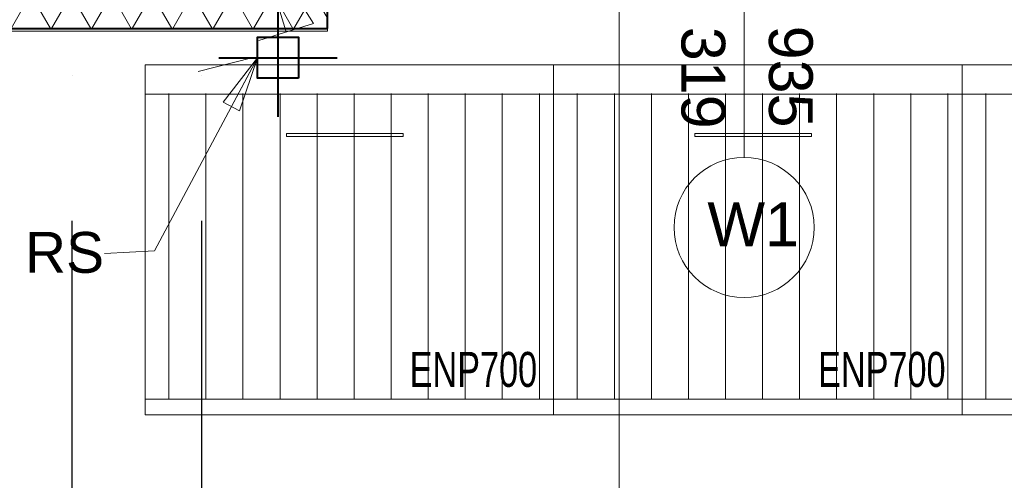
# Model space of a CAD drawing. Header units: millimetres. Extents: x 2016045 to 2079203, y -1576958 to -1542749.
# Tile 12 of 109: x 2031224 to 2032911, y -1568101 to -1567311. Entities that reach past the tile are written whole.
import ezdxf

# ---------------------------------------------------------------- set-up
doc = ezdxf.new("R2010")
doc.units = ezdxf.units.MM
doc.header["$MEASUREMENT"] = 0
for name, pattern in [('ACAD_ISO10W100', [8100, 5400, -1350, 0, -1350]), ('Dashed', [5644.44, 2822.22, -2822.22]), ('OSIE', [1000, 500, -250, 0, -250])]:
    doc.linetypes.add(name, pattern=pattern)
for name, color, linetype, lineweight in [('a___cienka___0.15_Nr_pióra__241', 7, 'Continuous', 25), ('a___cienka___0.15_Nr_pióra__5', 7, 'Continuous', 40), ('Budowlane - Opisy_Nr_pióra__1', 7, 'Continuous', 0), ('Budowlane - Opisy_Nr_pióra__7', 7, 'Continuous', 13), ('Wymiarowanie_Nr_pióra__1', 7, 'Continuous', 0), ('znaczniki drzwi_Nr_pióra__1', 7, 'Continuous', 0), ('znaczniki drzwi_Nr_pióra__7', 7, 'Continuous', 13), ('Ściany zewnętrzne_Nr_pióra__1', 7, 'Continuous', 0), ('Ściany zewnętrzne_Nr_pióra__5', 7, 'Continuous', 40)]:
    doc.layers.add(name, color=color, linetype=linetype, lineweight=lineweight)
for name, color, linetype, lineweight, true_color in [('MEBLE PKN_Nr_pióra__11', 7, 'Continuous', 5, 0x6d6d6d), ('MEBLE PKN_Nr_pióra__12', 7, 'Continuous', 5, 0x9f9f9f), ('OSIE_Nr_pióra__2', 7, 'Continuous', 25, 0x0322fc), ('Wymiarowanie_Nr_pióra__3', 7, 'Continuous', 35, 0x008200)]:
    doc.layers.add(name, color=color, linetype=linetype, lineweight=lineweight, true_color=true_color)
doc.layers.add('Wymiarowanie', color=7, linetype='Continuous')
doc.layers.add('Ściany zewnętrzne', color=7, linetype='Continuous')
doc.styles.add('GENERATED_STYLE_1', font='arial.ttf')
doc.dimstyles.new('GENERATED_STYLE__1', dxfattribs={"dimtxt": 125, "dimasz": 114, "dimexe": 0.18, "dimexo": 0, "dimgap": 0.09, "dimtad": 1, "dimtih": 1, "dimtoh": 1, "dimdec": 0, "dimlfac": 0.1, "dimzin": 0, "dimdsep": 46, "dimtxsty": 'GENERATED_STYLE_1', "dimblk": 'ARROWHEAD_2', "dimblk1": 'ARROWHEAD_2', "dimblk2": 'ARROWHEAD_2', "dimcen": 0.09, "dimclrd": 7, "dimclre": 7, "dimclrt": 7, "dimadec": 4, "dimazin": 0, "dimtfac": 1, "dimtdec": 4, "dimtmove": 0, "dimatfit": 3, "dimfxl": 0, "dimtolj": 1, "dimtzin": 0, "dimarcsym": 0})
doc.dimstyles.new('GENERATED_STYLE__2', dxfattribs={"dimtxt": 125, "dimasz": 114, "dimexe": 0.18, "dimexo": 0, "dimgap": 0.09, "dimtad": 1, "dimdec": 0, "dimlfac": 0.1, "dimzin": 0, "dimdsep": 46, "dimtxsty": 'GENERATED_STYLE_1', "dimblk": 'ARROWHEAD_2', "dimblk1": 'ARROWHEAD_2', "dimblk2": 'ARROWHEAD_2', "dimcen": 0.09, "dimclrd": 7, "dimclre": 7, "dimclrt": 7, "dimadec": 4, "dimazin": 0, "dimtfac": 1, "dimtdec": 4, "dimtmove": 2, "dimatfit": 3, "dimfxl": 0, "dimtolj": 1, "dimtzin": 0, "dimarcsym": 0})

# ---------------------------------------------------------------- blocks, each defined once
blk = doc.blocks.new('Ściana_32', base_point=(2030926.7, -1567210.9))
at = {"layer": 'Ściany zewnętrzne', "linetype": 'Continuous', "lineweight": 0, "true_color": 0x000000}
h = blk.add_hatch(dxfattribs=at)
h.set_pattern_fill('izolacja_miękka', color=18, style=0, pattern_type=2)
h.set_pattern_definition([(60, (1682719.62, -1237567.41), (-51.961524, 30), []), (120, (1682719.62, -1237567.41), (51.961524, 30), [])])
h.paths.add_polyline_path([(2030926.7, -1567325.9), (2031751.4, -1567325.9), (2031751.4, -1567215.9), (2030926.7, -1567215.9)])
at = {"layer": 'Ściany zewnętrzne_Nr_pióra__1', "linetype": 'Continuous'}
blk.add_line((2031751.4, -1567215.9), (2030926.7, -1567215.9), dxfattribs=at)
at = {"layer": 'Ściany zewnętrzne_Nr_pióra__1', "linetype": 'Continuous', "flags": 128}
for points in [[(2031389.9, -1567210.9), (2030926.7, -1567210.9)], [(2030926.7, -1567215.9), (2030926.7, -1567210.9)], [(2031464.9, -1567210.9), (2031394.9, -1567210.9)], [(2031751.4, -1567210.9), (2031469.9, -1567210.9)], [(2031751.4, -1567215.9), (2031751.4, -1567210.9)], [(2030926.7, -1567330.9), (2030926.7, -1567325.9)], [(2030926.7, -1567330.9), (2031751.4, -1567330.9)], [(2031751.4, -1567330.9), (2031751.4, -1567325.9)]]:
    blk.add_lwpolyline(points, dxfattribs=at)
at = {"layer": 'Ściany zewnętrzne_Nr_pióra__5', "linetype": 'Continuous'}
blk.add_line((2030926.7, -1567325.9), (2031751.4, -1567325.9), dxfattribs=at)
at = {"layer": 'Ściany zewnętrzne_Nr_pióra__5', "linetype": 'Continuous', "flags": 128}
for points in [[(2030926.7, -1567325.9), (2030926.7, -1567215.9)], [(2031751.4, -1567325.9), (2031751.4, -1567215.9)]]:
    blk.add_lwpolyline(points, dxfattribs=at)
blk = doc.blocks.new('*D150', base_point=(1682719.6, -1237567.4))
at = {"layer": 'Wymiarowanie_Nr_pióra__1', "linetype": 'Continuous'}
for p, q in [((2030926.7, -1572444), (2030926.7, -1572219)), ((2031751.4, -1572444), (2031751.4, -1572219)), ((2030926.7, -1572331.5), (2031751.4, -1572331.5))]:
    blk.add_line(p, q, dxfattribs=at)
at = {"layer": 'Wymiarowanie_Nr_pióra__3', "linetype": 'Continuous'}
for p, q in [((2030970, -1572256.5), (2030883.4, -1572406.5)), ((2031794.7, -1572256.5), (2031708.1, -1572406.5))]:
    blk.add_line(p, q, dxfattribs=at)
at = {"layer": 'Wymiarowanie_Nr_pióra__1', "insert": (2031212.9, -1572308.5), "char_height": 125, "attachment_point": 7, "style": 'GENERATED_STYLE_1'}
blk.add_mtext('\\A1;{\\fArial|b0|i0|c238|p38;82\\fArial|b0|i0|c238|p38;\\A1{\\H.66x;\\S5^  ;}}', dxfattribs=at)
blk = doc.blocks.new('ARROWHEAD_2')
at = {"color": 0, "linetype": 'Continuous', "lineweight": 0}
for p, q in [((-0.378, -0.655), (0.378, 0.655)), ((0, 0), (-1, 0))]:
    blk.add_line(p, q, dxfattribs=at)
blk = doc.blocks.new('*D151', base_point=(1682719.6, -1237567.4))
at = {"layer": 'Wymiarowanie_Nr_pióra__1', "linetype": 'Continuous'}
for p, q in [((2031751.4, -1572444), (2031751.4, -1572219)), ((2041101, -1572444), (2041101, -1572219)), ((2031751.4, -1572331.5), (2041101, -1572331.5))]:
    blk.add_line(p, q, dxfattribs=at)
at = {"layer": 'Wymiarowanie_Nr_pióra__3', "linetype": 'Continuous'}
for p, q in [((2031794.7, -1572256.5), (2031708.1, -1572406.5)), ((2041144.3, -1572256.5), (2041057.7, -1572406.5))]:
    blk.add_line(p, q, dxfattribs=at)
at = {"layer": 'Wymiarowanie_Nr_pióra__1', "insert": (2036283.9, -1572306.5), "char_height": 125, "attachment_point": 7, "style": 'GENERATED_STYLE_1'}
blk.add_mtext('\\A1;{\\fArial|b0|i0|c238|p38;935}', dxfattribs=at)
blk = doc.blocks.new('*D153', base_point=(1682719.6, -1237567.4))
at = {"layer": 'Wymiarowanie_Nr_pióra__1', "linetype": 'Continuous'}
for p, q in [((2023749.9, -1572694), (2023749.9, -1572469)), ((2041502.9, -1572694), (2041502.9, -1572469)), ((2023676.5, -1572581.5), (2023749.9, -1572581.5)), ((2023749.9, -1572581.5), (2041502.9, -1572581.5)), ((2041502.9, -1572581.5), (2041576.2, -1572581.5))]:
    blk.add_line(p, q, dxfattribs=at)
at = {"layer": 'Wymiarowanie_Nr_pióra__3', "linetype": 'Continuous'}
for p, q in [((2023793.2, -1572506.5), (2023706.6, -1572656.5)), ((2041459.6, -1572656.5), (2041546.2, -1572506.5))]:
    blk.add_line(p, q, dxfattribs=at)
at = {"layer": 'Wymiarowanie_Nr_pióra__1', "insert": (2032436.7, -1572556.5), "char_height": 125, "attachment_point": 7, "style": 'GENERATED_STYLE_1'}
blk.add_mtext('\\A1;{\\fArial|b0|i0|c238|p38;1776}', dxfattribs=at)
blk = doc.blocks.new('*D179', base_point=(1682719.6, -1237567.4))
at = {"layer": 'Wymiarowanie_Nr_pióra__1', "linetype": 'Continuous'}
for p, q in [((2021416.4, -1552270.9), (2021416.4, -1552197.6)), ((2021528.9, -1552270.9), (2021303.9, -1552270.9)), ((2021416.4, -1567330.9), (2021416.4, -1552270.9)), ((2021528.9, -1567330.9), (2021303.9, -1567330.9)), ((2021416.4, -1567404.3), (2021416.4, -1567330.9))]:
    blk.add_line(p, q, dxfattribs=at)
at = {"layer": 'Wymiarowanie_Nr_pióra__3', "linetype": 'Continuous'}
for p, q in [((2021491.4, -1552314.2), (2021341.4, -1552227.6)), ((2021341.4, -1567287.6), (2021491.4, -1567374.2))]:
    blk.add_line(p, q, dxfattribs=at)
at = {"layer": 'Wymiarowanie_Nr_pióra__1', "insert": (2021391.4, -1560447), "char_height": 125, "attachment_point": 7, "rotation": 90, "style": 'GENERATED_STYLE_1'}
blk.add_mtext('\\A1;{\\fArial|b0|i0|c238|p38;1\xa0506}', dxfattribs=at)

msp = doc.modelspace()

# ---------------------------------------------------------------- hatches: boundary and pattern name
at = {"layer": 'MEBLE PKN_Nr_pióra__12', "linetype": 'Continuous'}
h = msp.add_hatch(dxfattribs=at)
h.set_pattern_fill('ANSI31', color=256, style=0, pattern_type=2)
h.set_pattern_definition([(270, (1765668.61, -1671431.09), (63.5, 0), [])])
h.paths.add_polyline_path([(2032139, -1567960.8), (2032139, -1567437.8), (2031439, -1567437.8), (2031439, -1567960.8)])
h = msp.add_hatch(dxfattribs=at)
h.set_pattern_fill('ANSI31', color=256, style=0, pattern_type=2)
h.set_pattern_definition([(270, (1766368.61, -1671431.09), (63.5, 0), [])])
h.paths.add_polyline_path([(2032839, -1567960.8), (2032839, -1567437.8), (2032139, -1567437.8), (2032139, -1567960.8)])
h = msp.add_hatch(dxfattribs=at)
h.set_pattern_fill('ANSI31', color=256, style=0, pattern_type=2)
h.set_pattern_definition([(270, (1767068.61, -1671431.09), (63.5, 0), [])])
h.paths.add_polyline_path([(2033539, -1567960.8), (2033539, -1567437.8), (2032839, -1567437.8), (2032839, -1567960.8)])

# ---------------------------------------------------------------- linework, layer by layer
at = {"layer": 'a___cienka___0.15_Nr_pióra__241', "linetype": 'Dashed', "flags": 128}
for points in [[(2041221, -1567310.9), (2041221, -1568140.9), (2031631.7, -1568140.9), (2031631.7, -1567310.9)], [(2041151, -1567310.9), (2041151, -1568070.9), (2031701.7, -1568070.9), (2031701.7, -1567310.9)]]:
    msp.add_lwpolyline(points, dxfattribs=at)
at = {"layer": 'a___cienka___0.15_Nr_pióra__5', "linetype": 'ACAD_ISO10W100'}
for p, q in [((2031666.7, -1567274.6), (2031666.7, -1567477.7)), ((2031565.1, -1567376.1), (2031768.3, -1567376.1))]:
    msp.add_line(p, q, dxfattribs=at)
at = {"layer": 'a___cienka___0.15_Nr_pióra__5', "linetype": 'Continuous', "flags": 128}
msp.add_lwpolyline([(2031701.7, -1567411.1), (2031631.7, -1567411.1), (2031631.7, -1567341.1), (2031701.7, -1567341.1)], close=True, dxfattribs=at)
at = {"layer": 'Budowlane - Opisy_Nr_pióra__1', "linetype": 'Continuous'}
for p, q in [((2031727.5, -1567317.5), (2031626.7, -1567157.8)), ((2031626.7, -1567157.8), (2031680.8, -1567332)), ((2031634.1, -1567346.5), (2031727.5, -1567317.5)), ((2031621.7, -1567376.1), (2031529.7, -1567399.7)), ((2031631.7, -1567376.1), (2031573, -1567452.5)), ((2031631.7, -1567376.1), (2031587, -1567460)), ((2031601, -1567467.4), (2031631.7, -1567376.1)), ((2031601, -1567467.4), (2031573, -1567452.5))]:
    msp.add_line(p, q, dxfattribs=at)
at = {"layer": 'Budowlane - Opisy_Nr_pióra__7', "linetype": 'Continuous', "flags": 128}
msp.add_lwpolyline([(2031631.7, -1567376.1), (2031455, -1567707.6), (2031369.6, -1567712.2)], dxfattribs=at)
at = {"layer": 'MEBLE PKN_Nr_pióra__12', "linetype": 'Continuous'}
for p, q in [((2032251.4, -1568340.9), (2032251.4, -1567290.9)), ((2031439, -1567388.5), (2033869, -1567388.5)), ((2031439, -1567388.5), (2031439, -1567988.5)), ((2032139, -1567988.5), (2032139, -1567388.5)), ((2032839, -1567388.5), (2032839, -1567988.5)), ((2031439, -1567438.5), (2033539, -1567438.5)), ((2031881, -1567506.2), (2031681, -1567506.2)), ((2031681, -1567506.2), (2031681, -1567511.2)), ((2031881, -1567511.2), (2031881, -1567506.2)), ((2032581, -1567506.2), (2032381, -1567506.2)), ((2032381, -1567506.2), (2032381, -1567511.2)), ((2032581, -1567511.2), (2032581, -1567506.2)), ((2031681, -1567511.2), (2031881, -1567511.2)), ((2032381, -1567511.2), (2032581, -1567511.2)), ((2031439, -1567961.5), (2033539, -1567961.5)), ((2033869, -1567988.5), (2031439, -1567988.5))]:
    msp.add_line(p, q, dxfattribs=at)
at = {"layer": 'OSIE_Nr_pióra__2', "linetype": 'OSIE'}
for p, q in [((2031313.9, -1573156.5), (2031313.9, -1549393.1)), ((2031536.4, -1573156.5), (2031536.4, -1549393.1))]:
    msp.add_line(p, q, dxfattribs=at)
at = {"layer": 'znaczniki drzwi_Nr_pióra__1', "linetype": 'Continuous'}
msp.add_line((2032465.5, -1567024.2), (2032465.5, -1567547.2), dxfattribs=at)
for start, end in [(0, 180), (180, 0)]:
    msp.add_arc((2032465.5, -1567667.3), 120.1, start, end, dxfattribs=at)

# ---------------------------------------------------------------- block references
at = {"layer": 'Ściany zewnętrzne'}
msp.add_blockref('Ściana_32', (2030926.7, -1567210.9), dxfattribs=at)

# ---------------------------------------------------------------- texts
at = {"layer": 'Budowlane - Opisy_Nr_pióra__7', "linetype": 'Continuous', "insert": (2031368.7, -1567746), "char_height": 70, "attachment_point": 9, "style": 'GENERATED_STYLE_1'}
msp.add_mtext('\\A1;{\\fArial|b0|i0|c238|p38;RS }', dxfattribs=at)
at = {"layer": 'MEBLE PKN_Nr_pióra__11', "linetype": 'Continuous', "char_height": 60, "attachment_point": 7, "style": 'GENERATED_STYLE_1'}
for insert in [(2031892.3, -1567941.6), (2032592.3, -1567941.6)]:
    msp.add_mtext('\\A1;{\\W0.700000x;\\fArial|b0|i0|c238|p38;ENP700}', dxfattribs=dict(at, insert=insert))
at = {"layer": 'znaczniki drzwi_Nr_pióra__7', "linetype": 'Continuous', "char_height": 75, "attachment_point": 9, "rotation": 270, "style": 'GENERATED_STYLE_1'}
for s, insert in [('\\A1;{\\fArial|b0|i0|c238|p38;319}', (2032357.1, -1567497.9)), ('\\A1;{\\fArial|b0|i0|c238|p38;935}', (2032507.1, -1567495.9))]:
    msp.add_mtext(s, dxfattribs=dict(at, insert=insert))
at = {"layer": 'znaczniki drzwi_Nr_pióra__7', "linetype": 'Continuous', "insert": (2032402.6, -1567699.4), "char_height": 75, "attachment_point": 7, "style": 'GENERATED_STYLE_1'}
msp.add_mtext('\\A1;{\\fArial|b0|i0|c238|p38;W1}', dxfattribs=at)

# ---------------------------------------------------------------- dimensions: what is measured, and where the dimension line sits
at = {"layer": 'Wymiarowanie', "linetype": 'Continuous'}
dim = msp.add_linear_dim(base=(2021416.4, -1552270.9), p1=(2023749.9, -1567330.9), p2=(2031349.9, -1552270.9), angle=90, dimstyle='GENERATED_STYLE__2', dxfattribs=at)
dim.commit()
dim.dimension.update_dxf_attribs({"geometry": '*D179', "text_midpoint": (2021328.9, -1560233.3), "dimtype": 160, "text_rotation": 90})
dim = msp.add_linear_dim(base=(2041502.9, -1572581.5), p1=(2023749.9, -1567330.9), p2=(2041502.9, -1567330.9), text='1776', dimstyle='GENERATED_STYLE__1', dxfattribs=at)
dim.commit()
dim.dimension.update_dxf_attribs({"geometry": '*D153', "text_midpoint": (2032626.4, -1572494), "dimtype": 160})
for base, p1, p2, picture, middle in [((2031751.4, -1572331.5), (2030926.7, -1567330.9), (2031751.4, -1567330.9), '*D150', (2031432.9, -1572244)), ((2041101, -1572331.5), (2031751.4, -1567330.9), (2041101, -1567330.9), '*D151', (2036426.2, -1572244))]:
    dim = msp.add_linear_dim(base=base, p1=p1, p2=p2, dimstyle='GENERATED_STYLE__1', dxfattribs=at)
    dim.commit()
    dim.dimension.update_dxf_attribs({"geometry": picture, "text_midpoint": middle, "dimtype": 160})

doc.saveas('drawing.dxf')
